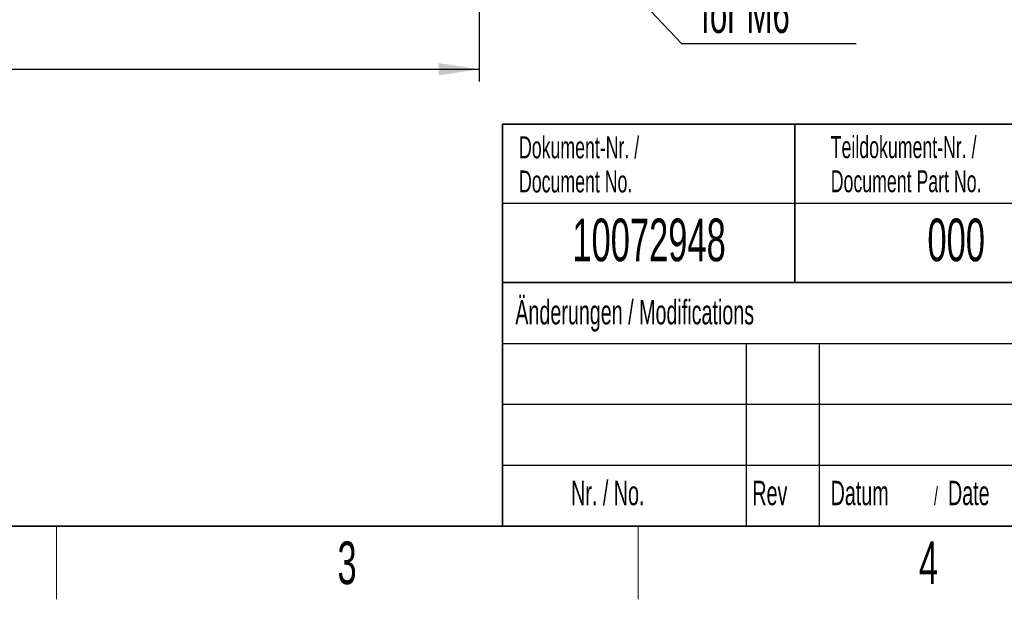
# Model space of a CAD drawing. Header units: millimetres. Extents: x 5 to 418, y 2 to 292.
# Tile 10 of 48: x 118 to 199, y 6 to 54. Entities that reach past the tile are written whole.
import ezdxf

# ---------------------------------------------------------------- set-up
doc = ezdxf.new("R2010")
doc.units = ezdxf.units.MM
doc.layers.add('SLD-0', color=7, linetype='Continuous')
doc.styles.add('SLDTEXTSTYLE0', font='TXT', dxfattribs={"width": 0.605})
doc.dimstyles.new('SLDDIMSTYLE0', dxfattribs={"dimtxt": 3.5, "dimasz": 3.302, "dimexe": 0, "dimexo": 0.0625, "dimgap": 0.875, "dimtad": 1, "dimlfac": 2, "dimrnd": 1e-09, "dimzin": 12, "dimdsep": 46, "dimtxsty": 'SLDTEXTSTYLE0', "dimsah": 1, "dimcen": 0.09, "dimadec": 0, "dimazin": 3, "dimtfac": 1, "dimtofl": 0, "dimtmove": 0, "dimatfit": 3, "dimfxl": 1, "dimfrac": 2, "dimtolj": 1, "dimtzin": 12, "dimarcsym": 0})
doc.dimstyles.new('SLDDIMSTYLE3', dxfattribs={"dimtxt": 0.18, "dimasz": 3.302, "dimexe": 0, "dimexo": 0.0625, "dimgap": 0, "dimtad": 0, "dimtih": 1, "dimtoh": 1, "dimdec": 0, "dimrnd": 1e-09, "dimzin": 0, "dimdsep": 46, "dimtxsty": 'Standard', "dimsah": 1, "dimcen": 0.09, "dimadec": 0, "dimazin": 0, "dimtfac": 3.302, "dimtdec": 0, "dimtofl": 0, "dimtmove": 0, "dimatfit": 3, "dimfxl": 1, "dimfrac": 2, "dimtolj": 1, "dimtzin": 0, "dimarcsym": 0})

# ---------------------------------------------------------------- blocks, each defined once
blk = doc.blocks.new('_D_7')
at = {"layer": 'SLD-0', "color": 7}
for p, q in [((43.689, 67.957), (43.689, 48.497)), ((156.189, 67.957), (156.189, 48.497)), ((43.689, 49.497), (156.189, 49.497))]:
    blk.add_line(p, q, dxfattribs=at)
for points in [[(43.689, 49.497), (46.991, 48.989), (46.991, 50.005)], [(156.189, 49.497), (152.887, 50.005), (152.887, 48.989)]]:
    blk.add_solid(points, dxfattribs=at)
at = {"layer": 'SLD-0', "color": 7, "insert": (95.928, 54.009), "char_height": 3.5, "attachment_point": 1, "style": 'SLDTEXTSTYLE0'}
blk.add_mtext('225', dxfattribs=at)
blk = doc.blocks.new('SW_NOTE_0_2')
at = {"layer": 'SLD-0', "color": 0}
blk.add_line((14.303, 0), (0, 0), dxfattribs=at)
at = {"layer": 'SLD-0', "color": 0, "attachment_point": 1, "style": 'SLDTEXTSTYLE0'}
for s, insert, char_height in [('für M6', (0.393, 9.726), 3.5), ('for M6', (1.584, 4.061), 3.175)]:
    blk.add_mtext(s, dxfattribs=dict(at, insert=insert, char_height=char_height))

msp = doc.modelspace()

# ---------------------------------------------------------------- linework, layer by layer
at = {"layer": 'SLD-0', "lineweight": 35}
for p, q in [((158.1167, 45), (225.6167, 45)), ((158.1167, 45), (158.1167, 32)), ((182.1167, 45), (182.1167, 32)), ((158.1167, 32), (158.1167, 12)), ((158.1167, 32), (225.6167, 32)), ((26, 12), (408, 12))]:
    msp.add_line(p, q, dxfattribs=at)
at = {"layer": 'SLD-0'}
for p, q in [((158.1167, 38.5), (225.6167, 38.5)), ((158.1167, 27), (225.6167, 27)), ((178.1167, 27), (178.1167, 12)), ((184.1167, 27), (184.1167, 12)), ((158.1167, 22), (225.6167, 22)), ((158.1167, 17), (225.6167, 17))]:
    msp.add_line(p, q, dxfattribs=at)
at = {"layer": 'SLD-0', "lineweight": 25}
msp.add_line((158.1167, 32), (225.6167, 32), dxfattribs=at)
at = {"layer": 'SLD-0', "lineweight": 18}
for p, q in [((121.5, 6), (121.5, 12)), ((169.25, 6), (169.25, 12))]:
    msp.add_line(p, q, dxfattribs=at)
at = {"layer": 'SLD-0', "color": 7, "linetype": 'Continuous', "lineweight": 35}
msp.add_line((158.1167, 12), (225.6167, 12), dxfattribs=at)

# ---------------------------------------------------------------- block references
at = {"layer": 'SLD-0'}
msp.add_blockref('SW_NOTE_0_2', (172.8493, 51.5904), dxfattribs=at)

# ---------------------------------------------------------------- texts
at = {"layer": 'SLD-0', "style": 'SLDTEXTSTYLE0'}
for s, insert, char_height, attachment_point in [('Dokument-Nr. /', (159.4707, 43.9891), 1.8, 1), ('Teildokument-Nr. /', (185.0721, 44.0073), 1.8, 1), ('Document No.', (159.4707, 41.1891), 1.8, 1), ('Document Part No.', (185.0721, 41.2073), 1.8, 1), ('10072948', (170.1557, 37.243), 3.5, 2), ('000', (195.3767, 37.243), 3.5, 2), ('Änderungen / Modifications', (159.1698, 30.5619), 2, 1), ('Nr. / No.', (163.7532, 15.7244), 2, 1), ('Rev', (178.6351, 15.7244), 2, 1), ('Datum', (185.0629, 15.7244), 2, 1), ('Date', (194.7022, 15.7244), 2, 1), ('/', (193.5459, 15.2243), 1.5, 1), ('3', (145.3527, 10.743), 3.5, 2), ('4', (193.1027, 10.743), 3.5, 2)]:
    msp.add_mtext(s, dxfattribs=dict(at, insert=insert, char_height=char_height, attachment_point=attachment_point))

# ---------------------------------------------------------------- dimensions: what is measured, and where the dimension line sits
at = {"layer": 'SLD-0', "color": 7}
dim = msp.add_linear_dim(base=(156.1888, 49.4974), p1=(43.6888, 67.9575), p2=(156.1888, 67.9575), dimstyle='SLDDIMSTYLE0', dxfattribs=at)
dim.commit()
dim.dimension.update_dxf_attribs({"geometry": '_D_7', "text_midpoint": (99.9388, 49.4974), "dimtype": 160})

# ---------------------------------------------------------------- leaders
at = {"layer": 'SLD-0'}
msp.add_leader([(156.902, 68.3594), (172.8493, 51.5904)], dimstyle='SLDDIMSTYLE3', dxfattribs=at)

doc.saveas('drawing.dxf')
